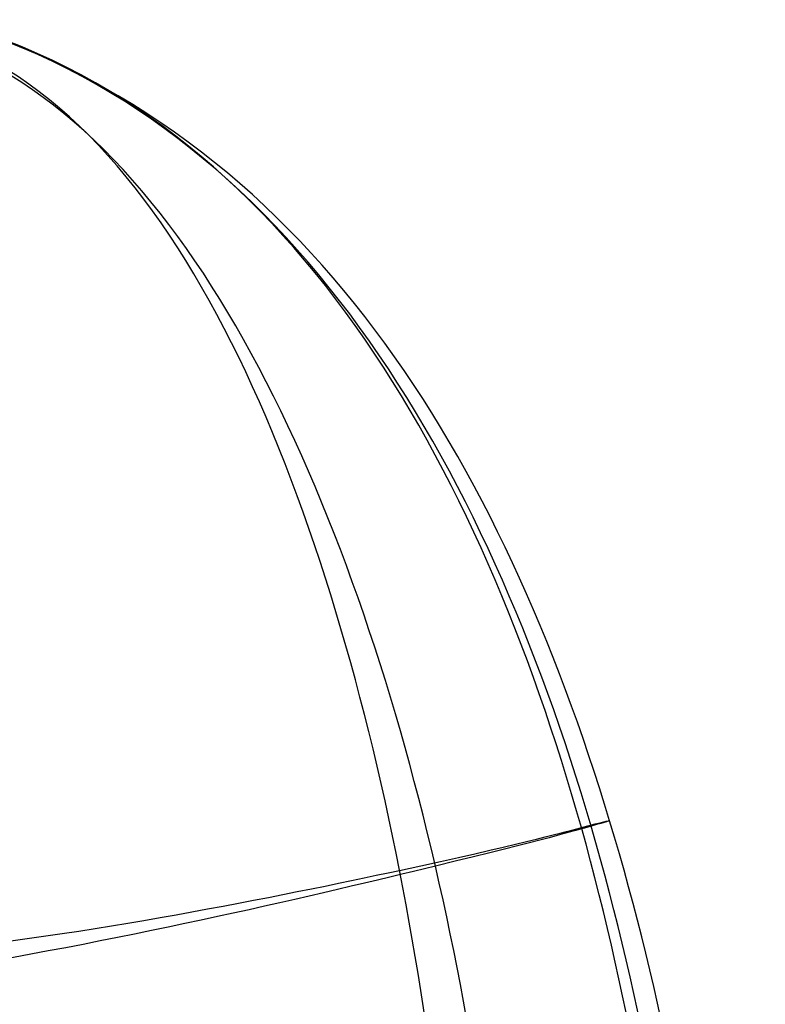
# Model space of a CAD drawing. Header units: millimetres. Extents: x -500 to 500, y -409 to 409.
# Tile 85 of 85: x 412 to 500, y 192 to 309. Entities that reach past the tile are written whole.
import ezdxf

# ---------------------------------------------------------------- set-up
doc = ezdxf.new("R2010")
doc.units = ezdxf.units.MM
doc.header["$MEASUREMENT"] = 0
doc.layers.add('Nakki 1 seater', color=7, linetype='Continuous', true_color=0x61b46a)

msp = doc.modelspace()

# ---------------------------------------------------------------- linework, layer by layer
at = {"layer": 'Nakki 1 seater'}
for points in [[(402.5, -401.13, 442.11), (446.02, -384.39, 441.97), (488.4, -300.62, 434.8), (493.37, -171.27, 434.64), (494.25, -43.52, 434.78), (493.43, 84.13, 434.5), (488.68, 213.55, 435.36), (443.9, 297.39, 442.05), (402.5, 308.87, 442.49)], [(402.5, -401.13, 546.77), (446.27, -382.76, 546.18), (491.62, -302.41, 544.94), (498.83, -172.2, 544.17), (500.39, -43.51, 543.72), (499.6, 85.19, 544.17), (491.64, 215.34, 544.94), (446.32, 295.72, 546.38), (402.5, 308.87, 546.76)], [(402.5, -401.13, 630.8), (446.17, -383.21, 628.68), (489.64, -301.01, 629.37), (495.16, -171.72, 630.48), (495.88, -43.51, 630.35), (495.38, 84.57, 630.36), (490.02, 213.95, 629.88), (444.12, 296.82, 629.57), (402.5, 308.87, 630.8)], [(402.5, -399.13, 366.87), (436.78, -382.73, 359.33), (464.72, -293, 350.37), (465.23, -168.88, 351.21), (466.74, -43.56, 351.75), (465.11, 81.58, 351.1), (465.38, 205.3, 351.18), (430.73, 298.01, 359.13), (400.75, 307.18, 364.98)], [(402.5, -398.86, 698.65), (440.35, -381.6, 703.24), (470.39, -293.81, 706.61), (473.62, -169.35, 707.42), (473.88, -43.53, 707.56), (473.17, 81.7, 707.33), (469.81, 207.32, 706.77), (432.09, 295.21, 703.16), (402.5, 306.11, 698.4)], [(399.4, 198.2, 321.52), (419.1, 200.06, 324.02), (466, 209.57, 343.32), (480.39, 213.55, 431.31), (482.12, 213.84, 552.81), (480.92, 213.55, 628.49), (470.8, 210.59, 712.53), (424.59, 199.67, 742.26), (402.5, 196.1, 749.17)]]:
    msp.add_open_spline(points, degree=3, dxfattribs=at)

doc.saveas('drawing.dxf')
